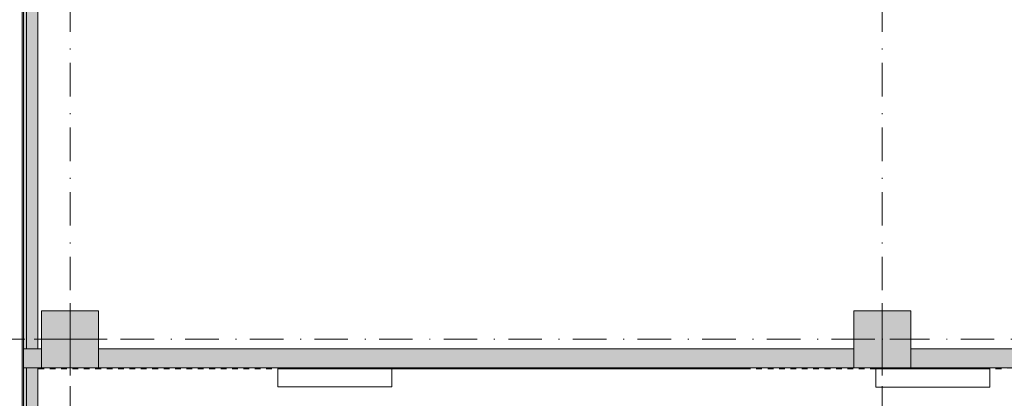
# Model space of a CAD drawing. Header units: millimetres. Extents: x 0 to 1184, y 0 to 836.
# Tile 68 of 86: x 81 to 184, y 623 to 663. Entities that reach past the tile are written whole.
import ezdxf
from ezdxf.xclip import XClip

# ---------------------------------------------------------------- set-up
doc = ezdxf.new("R2010")
doc.units = ezdxf.units.MM
doc.header["$MEASUREMENT"] = 0
doc.header["$XCLIPFRAME"] = 0
doc.linetypes.add('Штриховая', pattern=[5.644444, 2.822222, -2.822222])
doc.linetypes.add('Штрихпунктирная', pattern=[6.702778, 3.527778, -1.763889, 0, -1.411111])
for name, color, linetype in [('Интерьер - Фитостена', 7, 'Continuous'), ('Конструктив - ГКЛ', 7, 'Continuous'), ('Конструктив - Колонны', 7, 'Continuous'), ('Конструктив - стены бассейнов жб нов', 7, 'Continuous'), ('Конструктив - Стены Внутр сущ.', 7, 'Continuous'), ('Конструктив - Стены наружние фасад', 7, 'Continuous'), ('Элемент Модели - Зона', 7, 'Continuous'), ('Элемент Модели - Оси', 7, 'Continuous')]:
    doc.layers.add(name, color=color, linetype=linetype)

# ---------------------------------------------------------------- blocks, each defined once
blk = doc.blocks.new('Чертеж_4_4', base_point=(-278.48, 89.56))
at = {"layer": 'Конструктив - ГКЛ', "linetype": 'Continuous', "lineweight": 0, "true_color": 0x000000}
blk.add_hatch(color=18, dxfattribs=at).paths.add_polyline_path([(82.62, 626.44), (83.27, 626.44), (83.27, 626.51), (83.87, 626.51), (83.87, 626.44), (84.47, 626.44), (84.47, 626.51), (85.07, 626.51), (85.07, 626.44), (85.67, 626.44), (85.67, 626.51), (86.27, 626.51), (86.27, 626.44), (86.87, 626.44), (86.87, 626.51), (87.47, 626.51), (87.47, 626.44), (88.07, 626.44), (88.07, 626.51), (88.67, 626.51), (88.67, 626.44), (89.27, 626.44), (89.27, 626.51), (89.87, 626.51), (89.87, 626.44), (90.47, 626.44), (90.47, 626.51), (91.07, 626.51), (91.07, 626.44), (91.67, 626.44), (91.67, 626.51), (92.27, 626.51), (92.27, 626.44), (92.87, 626.44), (92.87, 626.51), (93.47, 626.51), (93.47, 626.44), (94.07, 626.44), (94.07, 626.51), (94.67, 626.51), (94.67, 626.44), (95.27, 626.44), (95.27, 626.51), (95.87, 626.51), (95.87, 626.44), (96.47, 626.44), (96.47, 626.51), (97.07, 626.51), (97.07, 626.44), (97.67, 626.44), (97.67, 626.51), (98.27, 626.51), (98.27, 626.44), (98.87, 626.44), (98.87, 626.51), (99.47, 626.51), (99.47, 626.44), (100.07, 626.44), (100.07, 626.51), (100.67, 626.51), (100.67, 626.44), (101.27, 626.44), (101.27, 626.51), (101.87, 626.51), (101.87, 626.44), (102.47, 626.44), (102.47, 626.51), (103.07, 626.51), (103.07, 626.44), (103.67, 626.44), (103.67, 626.51), (104.27, 626.51), (104.27, 626.44), (104.87, 626.44), (104.87, 626.51), (105.47, 626.51), (105.47, 626.44), (106.07, 626.44), (106.07, 626.51), (106.67, 626.51), (106.67, 626.44), (107.27, 626.44), (107.27, 626.51), (107.87, 626.51), (107.87, 626.44), (157.65, 626.44), (157.65, 626.51), (158.25, 626.51), (158.25, 626.44), (158.85, 626.44), (158.85, 626.51), (159.45, 626.51), (159.45, 626.44), (160.05, 626.44), (160.05, 626.51), (160.65, 626.51), (160.65, 626.44), (161.25, 626.44), (161.25, 626.51), (161.85, 626.51), (161.85, 626.44), (162.45, 626.44), (162.45, 626.51), (163.05, 626.51), (163.05, 626.44), (163.65, 626.44), (163.65, 626.51), (164.25, 626.51), (164.25, 626.44), (164.85, 626.44), (164.85, 626.51), (165.45, 626.51), (165.45, 626.44), (166.05, 626.44), (166.05, 626.51), (166.65, 626.51), (166.65, 626.44), (167.25, 626.44), (167.25, 626.51), (167.85, 626.51), (167.85, 626.44), (168.45, 626.44), (168.45, 626.51), (169.05, 626.51), (169.05, 626.44), (169.65, 626.44), (169.65, 626.51), (170.25, 626.51), (170.25, 626.44), (182.85, 626.44), (182.85, 626.51), (183.45, 626.51), (183.45, 626.44), (184.05, 626.44), (184.05, 626.51), (184.65, 626.51), (184.65, 626.44), (185.25, 626.44), (185.25, 626.51), (185.85, 626.51), (185.85, 626.44), (186.45, 626.44), (186.45, 626.51), (187.05, 626.51), (187.05, 626.44), (187.65, 626.44), (187.65, 626.51), (188.25, 626.51), (188.25, 626.44), (188.85, 626.44), (188.85, 626.51), (189.45, 626.51), (189.45, 626.44), (190.05, 626.44), (190.05, 626.51), (190.65, 626.51), (190.65, 626.44), (191.25, 626.44), (191.25, 626.51), (191.85, 626.51), (191.85, 626.44), (192.45, 626.44), (192.45, 626.51), (193.05, 626.51), (193.05, 626.44), (193.65, 626.44), (193.65, 626.51), (194.25, 626.51), (194.25, 626.44), (194.85, 626.44), (194.85, 626.51), (195.45, 626.51), (195.45, 626.44), (196.05, 626.44), (196.05, 626.51), (196.65, 626.51), (196.65, 626.44), (197.25, 626.44), (197.25, 626.51), (197.85, 626.51), (197.85, 626.44), (198.45, 626.44), (198.45, 626.51), (199.05, 626.51), (199.05, 626.44), (199.65, 626.44), (199.65, 626.51), (200.25, 626.51), (200.25, 626.44), (200.85, 626.44), (200.85, 626.51), (201.45, 626.51), (201.45, 626.44), (202.05, 626.44), (202.05, 626.51), (202.65, 626.51), (202.65, 626.44), (203.25, 626.44), (203.25, 626.51), (203.85, 626.51), (203.85, 626.44), (204.45, 626.44), (204.45, 626.51), (205.05, 626.51), (205.05, 626.44), (205.65, 626.44), (205.65, 626.51), (206.25, 626.51), (206.25, 626.44), (206.85, 626.44), (206.85, 626.51), (207.45, 626.51), (207.45, 626.44), (207.52, 626.44), (207.52, 626.56), (82.62, 626.56)])
at = {"layer": 'Конструктив - Колонны', "linetype": 'Continuous', "lineweight": 0, "true_color": 0x000000}
for points in [[(83.02, 626.56), (89.02, 626.56), (89.02, 632.56), (83.02, 632.56)], [(168.52, 626.56), (174.52, 626.56), (174.52, 632.56), (168.52, 632.56)]]:
    blk.add_hatch(color=18, dxfattribs=at).paths.add_polyline_path(points)
at = {"layer": 'Конструктив - стены бассейнов жб нов', "linetype": 'Continuous', "lineweight": 0, "true_color": 0x000000}
blk.add_hatch(color=18, dxfattribs=at).paths.add_polyline_path([(82.62, 626.44), (83.27, 626.44), (83.27, 626.51), (83.87, 626.51), (83.87, 626.44), (84.47, 626.44), (84.47, 626.51), (85.07, 626.51), (85.07, 626.44), (85.67, 626.44), (85.67, 626.51), (86.27, 626.51), (86.27, 626.44), (86.87, 626.44), (86.87, 626.51), (87.47, 626.51), (87.47, 626.44), (88.07, 626.44), (88.07, 626.51), (88.67, 626.51), (88.67, 626.44), (89.27, 626.44), (89.27, 626.51), (89.87, 626.51), (89.87, 626.44), (90.47, 626.44), (90.47, 626.51), (91.07, 626.51), (91.07, 626.44), (91.67, 626.44), (91.67, 626.51), (92.27, 626.51), (92.27, 626.44), (92.87, 626.44), (92.87, 626.51), (93.47, 626.51), (93.47, 626.44), (94.07, 626.44), (94.07, 626.51), (94.67, 626.51), (94.67, 626.44), (95.27, 626.44), (95.27, 626.51), (95.87, 626.51), (95.87, 626.44), (96.47, 626.44), (96.47, 626.51), (97.07, 626.51), (97.07, 626.44), (97.67, 626.44), (97.67, 626.51), (98.27, 626.51), (98.27, 626.44), (98.87, 626.44), (98.87, 626.51), (99.47, 626.51), (99.47, 626.44), (100.07, 626.44), (100.07, 626.51), (100.67, 626.51), (100.67, 626.44), (101.27, 626.44), (101.27, 626.51), (101.87, 626.51), (101.87, 626.44), (102.47, 626.44), (102.47, 626.51), (103.07, 626.51), (103.07, 626.44), (103.67, 626.44), (103.67, 626.51), (104.27, 626.51), (104.27, 626.44), (104.87, 626.44), (104.87, 626.51), (105.47, 626.51), (105.47, 626.44), (106.07, 626.44), (106.07, 626.51), (106.67, 626.51), (106.67, 626.44), (107.27, 626.44), (107.27, 626.51), (107.87, 626.51), (107.87, 626.44), (157.65, 626.44), (157.65, 626.51), (158.25, 626.51), (158.25, 626.44), (158.85, 626.44), (158.85, 626.51), (159.45, 626.51), (159.45, 626.44), (160.05, 626.44), (160.05, 626.51), (160.65, 626.51), (160.65, 626.44), (161.25, 626.44), (161.25, 626.51), (161.85, 626.51), (161.85, 626.44), (162.45, 626.44), (162.45, 626.51), (163.05, 626.51), (163.05, 626.44), (163.65, 626.44), (163.65, 626.51), (164.25, 626.51), (164.25, 626.44), (164.85, 626.44), (164.85, 626.51), (165.45, 626.51), (165.45, 626.44), (166.05, 626.44), (166.05, 626.51), (166.65, 626.51), (166.65, 626.44), (167.25, 626.44), (167.25, 626.51), (167.85, 626.51), (167.85, 626.44), (168.45, 626.44), (168.45, 626.51), (169.05, 626.51), (169.05, 626.44), (169.65, 626.44), (169.65, 626.51), (170.25, 626.51), (170.25, 626.44), (182.85, 626.44), (182.85, 626.51), (183.45, 626.51), (183.45, 626.44), (184.05, 626.44), (184.05, 626.51), (184.65, 626.51), (184.65, 626.44), (185.25, 626.44), (185.25, 626.51), (185.85, 626.51), (185.85, 626.44), (186.45, 626.44), (186.45, 626.51), (187.05, 626.51), (187.05, 626.44), (187.65, 626.44), (187.65, 626.51), (188.25, 626.51), (188.25, 626.44), (188.85, 626.44), (188.85, 626.51), (189.45, 626.51), (189.45, 626.44), (190.05, 626.44), (190.05, 626.51), (190.65, 626.51), (190.65, 626.44), (191.25, 626.44), (191.25, 626.51), (191.85, 626.51), (191.85, 626.44), (192.45, 626.44), (192.45, 626.51), (193.05, 626.51), (193.05, 626.44), (193.65, 626.44), (193.65, 626.51), (194.25, 626.51), (194.25, 626.44), (194.85, 626.44), (194.85, 626.51), (195.45, 626.51), (195.45, 626.44), (196.05, 626.44), (196.05, 626.51), (196.65, 626.51), (196.65, 626.44), (197.25, 626.44), (197.25, 626.51), (197.85, 626.51), (197.85, 626.44), (198.45, 626.44), (198.45, 626.51), (199.05, 626.51), (199.05, 626.44), (199.65, 626.44), (199.65, 626.51), (200.25, 626.51), (200.25, 626.44), (200.85, 626.44), (200.85, 626.51), (201.45, 626.51), (201.45, 626.44), (202.05, 626.44), (202.05, 626.51), (202.65, 626.51), (202.65, 626.44), (203.25, 626.44), (203.25, 626.51), (203.85, 626.51), (203.85, 626.44), (204.45, 626.44), (204.45, 626.51), (205.05, 626.51), (205.05, 626.44), (205.65, 626.44), (205.65, 626.51), (206.25, 626.51), (206.25, 626.44), (206.85, 626.44), (206.85, 626.51), (207.45, 626.51), (207.45, 626.44), (207.52, 626.44), (207.52, 626.56), (82.62, 626.56)])
at = {"layer": 'Конструктив - Стены Внутр сущ.', "linetype": 'Continuous', "lineweight": 0, "true_color": 0x000000}
for points in [[(81.42, 626.56), (81.42, 628.56), (81.12, 628.56), (81.12, 626.56)], [(82.62, 626.56), (82.62, 628.56), (81.42, 628.56), (81.42, 626.56)], [(82.62, 626.56), (83.02, 626.56), (83.02, 628.56), (82.62, 628.56)], [(168.52, 628.56), (89.02, 628.56), (89.02, 626.56), (168.52, 626.56)], [(174.52, 628.56), (174.52, 626.56), (205.52, 626.56), (205.52, 628.56)]]:
    blk.add_hatch(color=18, dxfattribs=at).paths.add_polyline_path(points)
at = {"layer": 'Конструктив - Стены наружние фасад', "linetype": 'Continuous', "lineweight": 0, "true_color": 0x000000}
for points in [[(80.97, 630.56), (81.12, 630.56), (81.12, 692.36), (80.97, 692.36)], [(81.12, 684.79), (81.12, 630.56), (81.42, 630.56), (81.42, 684.79)], [(81.42, 684.79), (81.42, 630.56), (82.62, 630.56), (82.62, 684.79)], [(80.97, 630.56), (80.97, 512.19), (81.12, 512.19), (81.12, 630.56)], [(81.42, 628.56), (81.42, 630.56), (81.12, 630.56), (81.12, 628.56)], [(82.62, 628.56), (82.62, 630.56), (81.42, 630.56), (81.42, 628.56)], [(81.42, 626.56), (81.12, 626.56), (81.12, 512.19), (81.42, 512.19)], [(81.42, 626.56), (81.42, 512.19), (82.62, 512.19), (82.62, 626.56)]]:
    blk.add_hatch(color=18, dxfattribs=at).paths.add_polyline_path(points)
at = {"layer": 'Интерьер - Фитостена', "color": 7, "linetype": 'Continuous', "lineweight": 15, "flags": 128}
for points in [[(119.87, 626.56), (107.87, 626.56), (107.87, 624.56), (119.87, 624.56)], [(182.85, 626.51), (170.85, 626.51), (170.85, 624.51), (182.85, 624.51)]]:
    blk.add_lwpolyline(points, close=True, dxfattribs=at)
at = {"layer": 'Конструктив - ГКЛ', "color": 251, "linetype": 'Continuous', "lineweight": 20, "true_color": 0x575757, "flags": 128}
for points in [[(83.02, 626.56), (82.62, 626.56)], [(82.62, 626.44), (83.27, 626.44)], [(83.87, 626.44), (84.47, 626.44)], [(85.07, 626.44), (85.67, 626.44)], [(86.27, 626.44), (86.87, 626.44)], [(87.47, 626.44), (88.07, 626.44)], [(88.67, 626.44), (89.27, 626.44)], [(168.52, 626.56), (89.02, 626.56)], [(89.87, 626.44), (90.47, 626.44)], [(91.07, 626.44), (91.67, 626.44)], [(92.27, 626.44), (92.87, 626.44)], [(93.47, 626.44), (94.07, 626.44)], [(94.67, 626.44), (95.27, 626.44)], [(95.87, 626.44), (96.47, 626.44)], [(97.07, 626.44), (97.67, 626.44)], [(98.27, 626.44), (98.87, 626.44)], [(99.47, 626.44), (100.07, 626.44)], [(100.67, 626.44), (101.27, 626.44)], [(101.87, 626.44), (102.47, 626.44)], [(103.07, 626.44), (103.67, 626.44)], [(104.27, 626.44), (104.87, 626.44)], [(105.47, 626.44), (106.07, 626.44)], [(106.67, 626.44), (107.27, 626.44)], [(107.87, 626.44), (157.65, 626.44)], [(158.25, 626.44), (158.85, 626.44)], [(159.45, 626.44), (160.05, 626.44)], [(160.65, 626.44), (161.25, 626.44)], [(161.85, 626.44), (162.45, 626.44)], [(163.05, 626.44), (163.65, 626.44)], [(164.25, 626.44), (164.85, 626.44)], [(165.45, 626.44), (166.05, 626.44)], [(166.65, 626.44), (167.25, 626.44)], [(167.85, 626.44), (168.45, 626.44)], [(169.05, 626.44), (169.65, 626.44)], [(170.25, 626.44), (182.85, 626.44)], [(207.52, 626.56), (174.52, 626.56)], [(183.45, 626.44), (184.05, 626.44)]]:
    blk.add_lwpolyline(points, dxfattribs=at)
at = {"layer": 'Конструктив - ГКЛ', "color": 251, "linetype": 'Continuous', "lineweight": 5, "true_color": 0x575757, "flags": 128}
blk.add_lwpolyline([(82.62, 626.56), (82.62, 626.44)], dxfattribs=at)
at = {"layer": 'Конструктив - Колонны', "color": 251, "linetype": 'Continuous', "lineweight": 5, "true_color": 0x575757}
for p, q in [((86.02, 630.36), (86.02, 633.36)), ((171.52, 630.36), (171.52, 633.36)), ((85.22, 629.56), (82.22, 629.56)), ((86.82, 629.56), (89.82, 629.56)), ((170.72, 629.56), (167.72, 629.56)), ((172.32, 629.56), (175.32, 629.56)), ((86.02, 628.76), (86.02, 625.76)), ((171.52, 628.76), (171.52, 625.76))]:
    blk.add_line(p, q, dxfattribs=at)
at = {"layer": 'Конструктив - Колонны', "color": 251, "linetype": 'Continuous', "lineweight": 15, "true_color": 0x575757, "flags": 128}
for points in [[(83.02, 626.56), (89.02, 626.56), (89.02, 632.56), (83.02, 632.56)], [(168.52, 626.56), (174.52, 626.56), (174.52, 632.56), (168.52, 632.56)]]:
    blk.add_lwpolyline(points, close=True, dxfattribs=at)
at = {"layer": 'Конструктив - Колонны', "color": 251, "linetype": 'Continuous', "lineweight": 5, "true_color": 0x575757}
for p in [(86.02, 629.56), (171.52, 629.56)]:
    blk.add_point(p, dxfattribs=at)
at = {"layer": 'Конструктив - стены бассейнов жб нов', "color": 251, "linetype": 'Continuous', "lineweight": 20, "true_color": 0x575757, "flags": 128}
for points in [[(83.02, 626.56), (82.62, 626.56)], [(82.62, 626.44), (83.27, 626.44)], [(83.87, 626.44), (84.47, 626.44)], [(85.07, 626.44), (85.67, 626.44)], [(86.27, 626.44), (86.87, 626.44)], [(87.47, 626.44), (88.07, 626.44)], [(88.67, 626.44), (89.27, 626.44)], [(168.52, 626.56), (89.02, 626.56)], [(89.87, 626.44), (90.47, 626.44)], [(91.07, 626.44), (91.67, 626.44)], [(92.27, 626.44), (92.87, 626.44)], [(93.47, 626.44), (94.07, 626.44)], [(94.67, 626.44), (95.27, 626.44)], [(95.87, 626.44), (96.47, 626.44)], [(97.07, 626.44), (97.67, 626.44)], [(98.27, 626.44), (98.87, 626.44)], [(99.47, 626.44), (100.07, 626.44)], [(100.67, 626.44), (101.27, 626.44)], [(101.87, 626.44), (102.47, 626.44)], [(103.07, 626.44), (103.67, 626.44)], [(104.27, 626.44), (104.87, 626.44)], [(105.47, 626.44), (106.07, 626.44)], [(106.67, 626.44), (107.27, 626.44)], [(107.87, 626.44), (157.65, 626.44)], [(158.25, 626.44), (158.85, 626.44)], [(159.45, 626.44), (160.05, 626.44)], [(160.65, 626.44), (161.25, 626.44)], [(161.85, 626.44), (162.45, 626.44)], [(163.05, 626.44), (163.65, 626.44)], [(164.25, 626.44), (164.85, 626.44)], [(165.45, 626.44), (166.05, 626.44)], [(166.65, 626.44), (167.25, 626.44)], [(167.85, 626.44), (168.45, 626.44)], [(169.05, 626.44), (169.65, 626.44)], [(170.25, 626.44), (182.85, 626.44)], [(207.52, 626.56), (174.52, 626.56)], [(183.45, 626.44), (184.05, 626.44)]]:
    blk.add_lwpolyline(points, dxfattribs=at)
at = {"layer": 'Конструктив - стены бассейнов жб нов', "color": 251, "linetype": 'Continuous', "lineweight": 5, "true_color": 0x575757, "flags": 128}
blk.add_lwpolyline([(82.62, 626.44), (82.62, 626.56)], dxfattribs=at)
at = {"layer": 'Конструктив - Стены Внутр сущ.', "color": 251, "linetype": 'Continuous', "lineweight": 20, "true_color": 0x575757, "flags": 128}
for points in [[(83.02, 628.56), (82.62, 628.56)], [(168.52, 628.56), (89.02, 628.56)], [(205.52, 628.56), (174.52, 628.56)], [(82.62, 626.56), (83.02, 626.56)], [(89.02, 626.56), (168.52, 626.56)], [(174.52, 626.56), (207.52, 626.56)]]:
    blk.add_lwpolyline(points, dxfattribs=at)
at = {"layer": 'Конструктив - Стены наружние фасад', "color": 251, "linetype": 'Continuous', "lineweight": 20, "true_color": 0x575757}
for p, q in [((81.12, 630.56), (81.12, 684.79)), ((81.42, 630.56), (81.42, 684.79)), ((81.12, 628.56), (81.12, 630.56)), ((81.42, 628.56), (81.42, 630.56)), ((81.42, 628.56), (81.12, 628.56)), ((81.12, 628.56), (81.12, 626.56)), ((81.42, 628.56), (81.12, 628.56)), ((81.12, 628.56), (81.12, 626.56)), ((82.62, 628.56), (81.42, 628.56)), ((82.62, 628.56), (81.42, 628.56)), ((81.12, 626.56), (81.42, 626.56)), ((81.12, 512.19), (81.12, 626.56)), ((81.12, 626.56), (81.42, 626.56)), ((81.42, 626.56), (82.62, 626.56)), ((81.42, 512.19), (81.42, 626.56)), ((81.42, 626.56), (82.62, 626.56))]:
    blk.add_line(p, q, dxfattribs=at)
at = {"layer": 'Конструктив - Стены наружние фасад', "color": 251, "linetype": 'Continuous', "lineweight": 20, "true_color": 0x575757, "flags": 128}
for points in [[(80.97, 692.36), (80.97, 630.56)], [(82.62, 630.56), (82.62, 684.79)], [(80.97, 630.56), (80.97, 512.19)], [(82.62, 628.56), (82.62, 630.56)], [(82.62, 513.41), (82.62, 626.56)]]:
    blk.add_lwpolyline(points, dxfattribs=at)
at = {"layer": 'Элемент Модели - Зона', "color": 7, "linetype": 'Штриховая', "lineweight": 15, "flags": 128}
blk.add_lwpolyline([(82.62, 541.14), (82.62, 539.14), (83.02, 539.14), (83.02, 542.56), (89.02, 542.56), (89.02, 539.56), (168.52, 539.56), (168.52, 542.56), (174.52, 542.56), (174.52, 539.56), (258.52, 539.56), (258.52, 542.56), (264.52, 542.56), (264.52, 539.14), (331.77, 539.14), (331.77, 631.69), (331.88, 631.69), (331.88, 686.86), (327.32, 686.86), (327.32, 720.36), (324.52, 720.36), (324.52, 722.76), (348.32, 722.76), (348.32, 734.56), (280.72, 734.56), (280.72, 722.76), (309.52, 722.76), (309.52, 720.36), (301.52, 720.36), (301.52, 615.56), (207.52, 615.56), (207.52, 626.56), (82.62, 626.56), (82.62, 626.06)], close=True, dxfattribs=at)
at = {"layer": 'Элемент Модели - Оси', "color": 7, "linetype": 'Штрихпунктирная', "lineweight": 15}
for p, q in [((86.02, 828.73), (86.02, 151.77)), ((171.52, 828.73), (171.52, 151.77)), ((57.32, 629.56), (1181.05, 629.56))]:
    blk.add_line(p, q, dxfattribs=at)

msp = doc.modelspace()

# ---------------------------------------------------------------- block references
at = {"color": 161, "linetype": 'Continuous', "lineweight": 40, "true_color": 0x83aefe}
ref = msp.add_blockref('Чертеж_4_4', (-278.48, 89.56), dxfattribs=at)
XClip(ref).set_block_clipping_path([(57.3201676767, 151.7660533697), (1181.0522393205, 828.727105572)])

doc.saveas('drawing.dxf')
